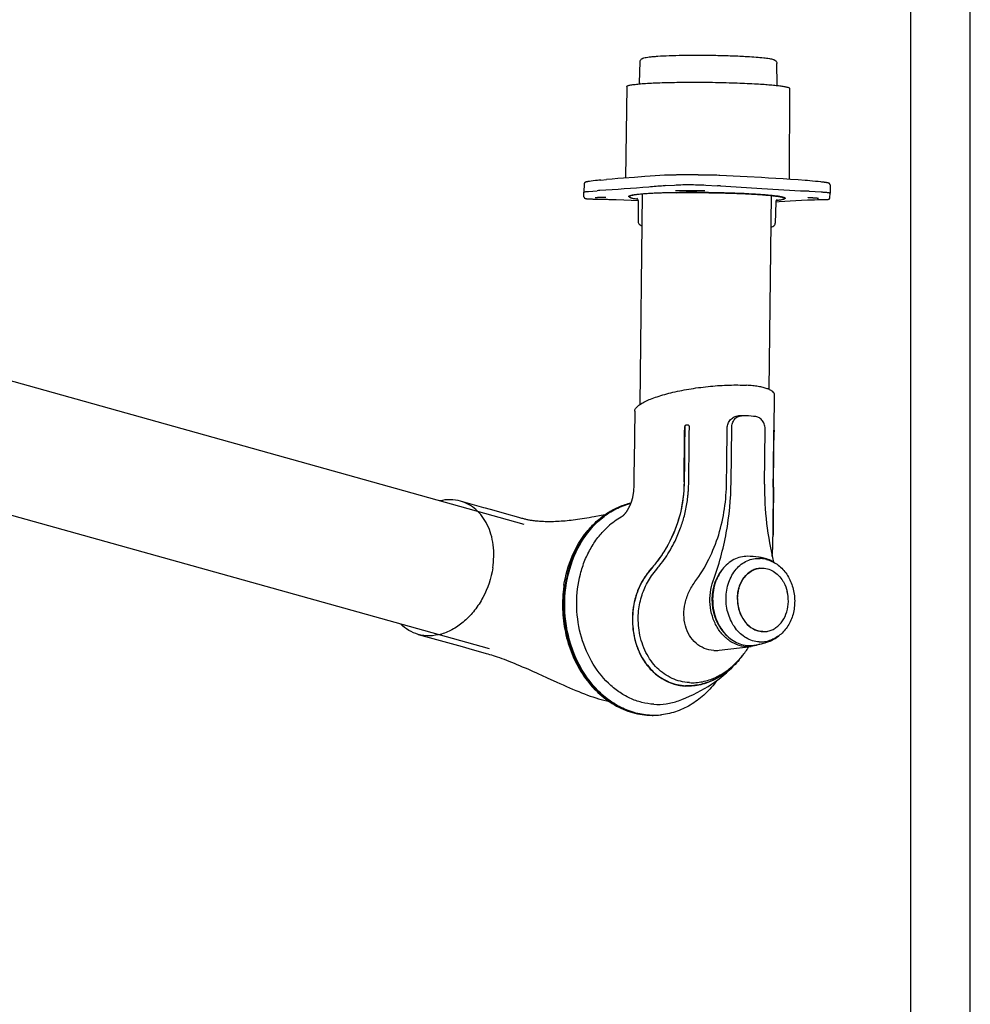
# Model space of a CAD drawing. Extents: x 0 to 420, y 0 to 297.
# Tile 9 of 10: x 340 to 420, y 83 to 165. Entities that reach past the tile are written whole.
import ezdxf

# ---------------------------------------------------------------- set-up
doc = ezdxf.new("R2010")
doc.units = 0
doc.header["$LTSCALE"] = 23.1
for name, color, linetype in [('100350_DXF_CONTINUOUS_LINE', 7, 'CONTINUOUS'), ('100455_DXF_CONTINUOUS_LINE', 7, 'CONTINUOUS'), ('102182_DXF_CONTINUOUS_LINE', 7, 'CONTINUOUS'), ('102184_DXF_CONTINUOUS_LINE', 7, 'CONTINUOUS'), ('102335_DXF_FORMAT', 7, 'CONTINUOUS'), ('105-5475-01_DXF_CONTINUOUS', 7, 'CONTINUOUS'), ('105-5481_DXF_CONTINUOUS_LI', 7, 'CONTINUOUS')]:
    doc.layers.add(name, color=color, linetype=linetype)

msp = doc.modelspace()

# ---------------------------------------------------------------- linework, layer by layer
at = {"layer": '100350_DXF_CONTINUOUS_LINE', "color": 7, "linetype": 'CONTINUOUS'}
for p, q in [((391.165, 159.657), (391.037, 151.977)), ((404.825, 159.5), (404.777, 151.869)), ((394.393, 152.208), (394.336, 152.206)), ((394.464, 152.211), (394.393, 152.208)), ((394.602, 152.216), (394.464, 152.211)), ((394.777, 152.221), (394.602, 152.216)), ((394.949, 152.225), (394.777, 152.221)), ((395.116, 152.229), (394.949, 152.225)), ((395.265, 152.231), (395.116, 152.229)), ((397.919, 152.223), (397.718, 152.226)), ((398.143, 152.219), (397.919, 152.223)), ((398.373, 152.213), (398.143, 152.219)), ((398.71, 152.204), (398.373, 152.213)), ((398.891, 152.199), (398.71, 152.204)), ((398.969, 152.196), (398.891, 152.199)), ((387.584, 151.498), (387.564, 150.789)), ((387.584, 151.498), (387.584, 151.498)), ((387.987, 151.689), (387.953, 151.684)), ((388.023, 151.694), (387.987, 151.689)), ((388.179, 151.715), (388.023, 151.694)), ((388.346, 151.736), (388.179, 151.715)), ((388.518, 151.757), (388.346, 151.736)), ((388.694, 151.778), (388.518, 151.757)), ((388.809, 151.791), (388.694, 151.778)), ((388.861, 151.797), (388.809, 151.791)), ((388.915, 151.802), (388.861, 151.797)), ((388.983, 151.809), (388.915, 151.802)), ((388.983, 151.809), (389.46, 151.852)), ((391.799, 152.033), (390.886, 151.965)), ((394.419, 151.337), (395.158, 151.391)), ((397.782, 151.386), (398.773, 151.327)), ((406.147, 151.772), (406.146, 151.772)), ((406.27, 151.762), (406.147, 151.772)), ((406.339, 151.757), (406.27, 151.762)), ((406.526, 151.74), (406.339, 151.757)), ((406.761, 151.718), (406.526, 151.74)), ((406.991, 151.696), (406.761, 151.718)), ((407.215, 151.674), (406.991, 151.696)), ((407.45, 151.65), (407.215, 151.674)), ((407.522, 151.642), (407.45, 151.65)), ((407.589, 151.634), (407.522, 151.642)), ((407.652, 151.626), (407.589, 151.634)), ((407.691, 151.621), (407.652, 151.626)), ((407.728, 151.616), (407.691, 151.621)), ((407.763, 151.612), (407.728, 151.616)), ((407.796, 151.607), (407.763, 151.612)), ((407.828, 151.602), (407.796, 151.607)), ((407.857, 151.598), (407.828, 151.602)), ((407.885, 151.593), (407.857, 151.598)), ((407.911, 151.589), (407.885, 151.593)), ((407.935, 151.585), (407.911, 151.589)), ((408.219, 151.419), (408.223, 150.71)), ((387.566, 150.396), (387.564, 150.789)), ((387.564, 150.789), (387.564, 150.789)), ((387.936, 150.856), (388.674, 150.911)), ((396.141, 150.908), (396.142, 150.908)), ((396.142, 150.908), (396.143, 150.908)), ((396.143, 150.908), (396.144, 150.908)), ((396.144, 150.908), (396.146, 150.908)), ((396.146, 150.908), (396.147, 150.908)), ((396.147, 150.908), (396.15, 150.908)), ((396.15, 150.908), (396.153, 150.908)), ((396.153, 150.908), (396.157, 150.909)), ((396.157, 150.909), (396.162, 150.909)), ((396.162, 150.909), (396.167, 150.909)), ((396.167, 150.909), (396.175, 150.909)), ((396.175, 150.909), (396.186, 150.91)), ((396.186, 150.91), (396.2, 150.91)), ((396.2, 150.91), (396.22, 150.91)), ((396.22, 150.91), (396.253, 150.911)), ((396.253, 150.911), (396.303, 150.911)), ((396.303, 150.911), (396.385, 150.912)), ((396.385, 150.912), (396.43, 150.912)), ((396.43, 150.912), (396.456, 150.912)), ((396.456, 150.912), (396.473, 150.912)), ((396.473, 150.912), (396.562, 150.911)), ((396.562, 150.911), (396.721, 150.911)), ((396.721, 150.911), (396.817, 150.909)), ((396.817, 150.909), (396.88, 150.909)), ((396.88, 150.909), (396.92, 150.908)), ((396.92, 150.908), (396.947, 150.907)), ((396.947, 150.907), (396.968, 150.906)), ((396.968, 150.906), (396.982, 150.906)), ((396.982, 150.906), (396.993, 150.906)), ((396.993, 150.906), (397.001, 150.905)), ((397.001, 150.905), (397.008, 150.905)), ((397.008, 150.905), (397.012, 150.905)), ((397.012, 150.905), (397.017, 150.904)), ((397.017, 150.904), (397.019, 150.904)), ((397.019, 150.904), (397.021, 150.904)), ((397.021, 150.904), (397.023, 150.904)), ((397.023, 150.904), (397.025, 150.904)), ((397.025, 150.904), (397.027, 150.904)), ((406.478, 150.873), (407.469, 150.814)), ((408.212, 150.317), (408.223, 150.71)), ((408.223, 150.71), (408.223, 150.71)), ((387.919, 150.232), (387.949, 150.23)), ((387.949, 150.23), (387.982, 150.228)), ((387.982, 150.228), (388.016, 150.226)), ((388.016, 150.226), (388.053, 150.224)), ((388.053, 150.224), (388.092, 150.223)), ((388.092, 150.223), (388.133, 150.221)), ((388.133, 150.221), (388.176, 150.22)), ((388.176, 150.22), (388.222, 150.218)), ((388.32, 150.216), (388.583, 150.213)), ((388.583, 150.213), (388.806, 150.209)), ((388.611, 150.348), (388.626, 150.349)), ((388.626, 150.349), (388.642, 150.351)), ((388.642, 150.351), (388.659, 150.353)), ((388.659, 150.353), (388.676, 150.354)), ((388.676, 150.354), (388.694, 150.356)), ((388.694, 150.356), (388.713, 150.357)), ((388.713, 150.357), (388.733, 150.359)), ((388.733, 150.359), (388.753, 150.36)), ((388.753, 150.36), (388.774, 150.361)), ((388.774, 150.361), (388.795, 150.363)), ((388.795, 150.363), (388.828, 150.365)), ((388.828, 150.365), (388.856, 150.366)), ((388.856, 150.366), (388.881, 150.367)), ((388.881, 150.367), (388.907, 150.368)), ((388.907, 150.368), (388.945, 150.369)), ((388.945, 150.369), (388.982, 150.37)), ((388.982, 150.37), (389.019, 150.371)), ((389.019, 150.371), (389.055, 150.372)), ((389.055, 150.372), (389.077, 150.372)), ((389.077, 150.372), (389.1, 150.372)), ((389.1, 150.372), (389.122, 150.372)), ((389.122, 150.372), (389.143, 150.372)), ((389.143, 150.372), (389.163, 150.372)), ((389.152, 150.201), (389.526, 150.191)), ((389.163, 150.372), (389.183, 150.372)), ((389.183, 150.372), (389.201, 150.371)), ((389.201, 150.371), (389.219, 150.371)), ((389.219, 150.371), (389.236, 150.37)), ((389.236, 150.37), (389.252, 150.37)), ((389.252, 150.37), (389.268, 150.369)), ((389.268, 150.369), (389.282, 150.369)), ((389.282, 150.369), (389.295, 150.368)), ((389.526, 150.191), (389.647, 150.188)), ((389.647, 150.188), (389.648, 150.188)), ((406.322, 150.136), (406.807, 150.151)), ((406.445, 150.333), (406.455, 150.334)), ((406.455, 150.334), (406.467, 150.334)), ((406.467, 150.334), (406.479, 150.334)), ((406.479, 150.334), (406.492, 150.335)), ((406.492, 150.335), (406.506, 150.335)), ((406.506, 150.335), (406.521, 150.335)), ((406.521, 150.335), (406.536, 150.335)), ((406.536, 150.335), (406.553, 150.335)), ((406.579, 150.334), (406.606, 150.334)), ((406.606, 150.334), (406.635, 150.333)), ((406.635, 150.333), (406.664, 150.333)), ((406.664, 150.333), (406.695, 150.332)), ((406.695, 150.332), (406.724, 150.33)), ((406.724, 150.33), (406.755, 150.329)), ((406.755, 150.329), (406.785, 150.328)), ((406.785, 150.328), (406.816, 150.326)), ((406.807, 150.151), (406.808, 150.151)), ((406.808, 150.151), (406.93, 150.154)), ((406.816, 150.326), (406.856, 150.324)), ((406.856, 150.324), (406.896, 150.321)), ((406.896, 150.321), (406.934, 150.319)), ((406.93, 150.154), (407.183, 150.162)), ((406.934, 150.319), (406.97, 150.316)), ((406.97, 150.316), (406.997, 150.314)), ((406.997, 150.314), (407.023, 150.312)), ((407.023, 150.312), (407.047, 150.31)), ((407.047, 150.31), (407.071, 150.307)), ((407.071, 150.307), (407.092, 150.305)), ((407.092, 150.305), (407.113, 150.303)), ((407.139, 150.3), (407.157, 150.298)), ((407.157, 150.298), (407.168, 150.297)), ((407.168, 150.297), (407.178, 150.295)), ((407.178, 150.295), (407.188, 150.294)), ((407.183, 150.162), (407.356, 150.167)), ((407.188, 150.294), (407.198, 150.293)), ((407.198, 150.293), (407.206, 150.292)), ((407.206, 150.292), (407.214, 150.29)), ((407.214, 150.29), (407.222, 150.289)), ((407.356, 150.167), (407.524, 150.17)), ((407.524, 150.17), (407.687, 150.173)), ((407.687, 150.173), (407.77, 150.174)), ((407.77, 150.174), (407.81, 150.175)), ((407.81, 150.175), (407.836, 150.175)), ((407.836, 150.175), (407.86, 150.176)), ((407.86, 150.176), (407.883, 150.177)), ((407.883, 150.177), (407.905, 150.177)), ((407.905, 150.177), (407.925, 150.178)), ((407.925, 150.178), (407.945, 150.179)), ((407.945, 150.179), (407.963, 150.18)), ((407.963, 150.18), (407.98, 150.181)), ((408.212, 150.317), (408.212, 150.317))]:
    msp.add_line(p, q, dxfattribs=at)
for points in [[(394.337, 152.206), (393.944, 152.185), (393.532, 152.159), (393.111, 152.13), (392.682, 152.098), (391.799, 152.033)], [(401.263, 152.081), (400.676, 152.114), (400.095, 152.145), (399.521, 152.173), (398.968, 152.196)], [(406.146, 151.772), (405.533, 151.818), (404.907, 151.861), (404.286, 151.901), (403.67, 151.939), (403.059, 151.975), (402.455, 152.011), (401.263, 152.081)], [(387.953, 151.684), (387.937, 151.681), (387.921, 151.679), (387.906, 151.676), (387.891, 151.674), (387.877, 151.671), (387.863, 151.669), (387.849, 151.666), (387.837, 151.664), (387.824, 151.661), (387.812, 151.659), (387.801, 151.656), (387.79, 151.654), (387.779, 151.651), (387.769, 151.649), (387.759, 151.646), (387.749, 151.644), (387.74, 151.641), (387.732, 151.639), (387.723, 151.636), (387.715, 151.634), (387.707, 151.631), (387.7, 151.628), (387.693, 151.626), (387.686, 151.623), (387.679, 151.62), (387.672, 151.617), (387.666, 151.614), (387.659, 151.61), (387.652, 151.606), (387.645, 151.602), (387.638, 151.597), (387.631, 151.591), (387.624, 151.585), (387.617, 151.578), (387.61, 151.57), (387.604, 151.561), (387.598, 151.55), (387.593, 151.539), (387.589, 151.527), (387.586, 151.515), (387.585, 151.503), (387.584, 151.498)], [(390.886, 151.965), (390.418, 151.93), (389.943, 151.893), (389.46, 151.852)], [(408.219, 151.419), (408.219, 151.422), (408.218, 151.433), (408.216, 151.444), (408.213, 151.454), (408.209, 151.464), (408.205, 151.474), (408.199, 151.483), (408.194, 151.49), (408.188, 151.497), (408.183, 151.503), (408.177, 151.509), (408.171, 151.513), (408.166, 151.517), (408.16, 151.521), (408.155, 151.524), (408.15, 151.527), (408.145, 151.53), (408.14, 151.532), (408.135, 151.535), (408.13, 151.537), (408.125, 151.539), (408.12, 151.541), (408.114, 151.543), (408.109, 151.545), (408.103, 151.547), (408.098, 151.549), (408.092, 151.55), (408.086, 151.552), (408.079, 151.554), (408.072, 151.556), (408.066, 151.558), (408.058, 151.559), (408.051, 151.561), (408.043, 151.563), (408.035, 151.565), (408.027, 151.567), (408.018, 151.569), (408.009, 151.571), (407.999, 151.573), (407.989, 151.575), (407.979, 151.577), (407.969, 151.579), (407.958, 151.581), (407.935, 151.585)], [(387.566, 150.396), (387.566, 150.391), (387.567, 150.379), (387.57, 150.367), (387.573, 150.355), (387.578, 150.344), (387.584, 150.333), (387.59, 150.324), (387.597, 150.316), (387.604, 150.308), (387.611, 150.302), (387.617, 150.297), (387.624, 150.292), (387.631, 150.288), (387.637, 150.284), (387.644, 150.281), (387.65, 150.278), (387.656, 150.275), (387.663, 150.272), (387.669, 150.27), (387.675, 150.268), (387.682, 150.266), (387.688, 150.264), (387.695, 150.262), (387.702, 150.261), (387.709, 150.259), (387.716, 150.257), (387.724, 150.256), (387.732, 150.254), (387.74, 150.253), (387.748, 150.251), (387.757, 150.25), (387.766, 150.248), (387.775, 150.247), (387.785, 150.245), (387.795, 150.244), (387.806, 150.243), (387.817, 150.242), (387.828, 150.24), (387.84, 150.239), (387.852, 150.238), (387.864, 150.237), (387.877, 150.235), (387.891, 150.234), (387.919, 150.232)], [(396.138, 150.907), (396.138, 150.907), (396.138, 150.907), (396.138, 150.907), (396.138, 150.907), (396.138, 150.907), (396.139, 150.907), (396.139, 150.907), (396.139, 150.907), (396.14, 150.908), (396.14, 150.908), (396.141, 150.908)], [(397.027, 150.904), (397.028, 150.903), (397.029, 150.903), (397.03, 150.903), (397.03, 150.903), (397.031, 150.903), (397.031, 150.903), (397.032, 150.903), (397.032, 150.903), (397.032, 150.903), (397.032, 150.903)], [(388.222, 150.218), (388.245, 150.218), (388.32, 150.216)], [(388.51, 150.33), (388.511, 150.33), (388.511, 150.33), (388.512, 150.33), (388.514, 150.331), (388.515, 150.331), (388.517, 150.332), (388.519, 150.333), (388.522, 150.333), (388.525, 150.334), (388.528, 150.335), (388.531, 150.335), (388.535, 150.336), (388.538, 150.337), (388.542, 150.338), (388.547, 150.338), (388.551, 150.339), (388.556, 150.34), (388.561, 150.341), (388.567, 150.342), (388.572, 150.343), (388.578, 150.343), (388.584, 150.344), (388.591, 150.345)], [(388.591, 150.345), (388.604, 150.347), (388.611, 150.348)], [(388.806, 150.209), (389.035, 150.204), (389.152, 150.201)], [(389.295, 150.368), (389.308, 150.367), (389.314, 150.367), (389.32, 150.366), (389.325, 150.366), (389.33, 150.365), (389.335, 150.365), (389.34, 150.365), (389.345, 150.364), (389.349, 150.364), (389.353, 150.363), (389.357, 150.363), (389.361, 150.362), (389.364, 150.362), (389.367, 150.361), (389.37, 150.361), (389.373, 150.36), (389.375, 150.36), (389.378, 150.36), (389.38, 150.359), (389.381, 150.359), (389.383, 150.358), (389.384, 150.358), (389.385, 150.358), (389.386, 150.357)], [(389.648, 150.188), (390.27, 150.171), (390.902, 150.148), (391.527, 150.12), (392.105, 150.091)], [(403.667, 149.975), (403.965, 149.998), (404.418, 150.031), (404.88, 150.062), (405.351, 150.09), (405.832, 150.115), (406.322, 150.136)], [(406.389, 150.328), (406.389, 150.328), (406.389, 150.328), (406.389, 150.328), (406.39, 150.328), (406.39, 150.328), (406.391, 150.328), (406.393, 150.328), (406.394, 150.329), (406.396, 150.329), (406.398, 150.329), (406.4, 150.33), (406.403, 150.33), (406.406, 150.33), (406.409, 150.331), (406.412, 150.331), (406.415, 150.331), (406.419, 150.332), (406.423, 150.332), (406.427, 150.332), (406.431, 150.332), (406.435, 150.333), (406.44, 150.333), (406.445, 150.333)], [(406.553, 150.335), (406.57, 150.335), (406.579, 150.334)], [(407.113, 150.303), (407.133, 150.301), (407.139, 150.3)], [(407.222, 150.289), (407.229, 150.288), (407.232, 150.287), (407.236, 150.287), (407.239, 150.286), (407.241, 150.286), (407.244, 150.285), (407.247, 150.285), (407.249, 150.284), (407.252, 150.284), (407.254, 150.283), (407.256, 150.283), (407.258, 150.282), (407.259, 150.282), (407.261, 150.281), (407.263, 150.281), (407.264, 150.281), (407.265, 150.28), (407.266, 150.28), (407.267, 150.28), (407.267, 150.28)], [(407.98, 150.181), (407.989, 150.182), (407.997, 150.183), (408.005, 150.183), (408.012, 150.184), (408.02, 150.185), (408.027, 150.185), (408.033, 150.186), (408.04, 150.187), (408.047, 150.188), (408.053, 150.188), (408.059, 150.189), (408.065, 150.19), (408.07, 150.191), (408.076, 150.192), (408.081, 150.193), (408.087, 150.194), (408.092, 150.195), (408.097, 150.196), (408.102, 150.197), (408.107, 150.199), (408.112, 150.2), (408.117, 150.202), (408.122, 150.203), (408.128, 150.205), (408.133, 150.208), (408.139, 150.21), (408.145, 150.213), (408.151, 150.217), (408.157, 150.221), (408.164, 150.225), (408.17, 150.231), (408.177, 150.237), (408.184, 150.244), (408.19, 150.252), (408.196, 150.261), (408.201, 150.271), (408.205, 150.281), (408.208, 150.292), (408.21, 150.303), (408.212, 150.314), (408.212, 150.317)]]:
    msp.add_lwpolyline(points, dxfattribs=at)
for centre, radius, start, end in [((395.661, 118.481), 33.752, 90.1435, 90.67145), ((396.124, 1.703), 150.531, 89.95897, 90.20856), ((395.971, 31.73), 120.504, 89.87607, 90.18782), ((396.114, -5.007), 157.241, 89.74363, 89.95708), ((395.85, -111.864), 264.098, 89.78991, 89.91703), ((396.113, -3.896), 156.131, 89.49848, 89.74148), ((396.294, 4.325), 147.908, 89.54043, 89.79691), ((396.952, 91.298), 60.932, 89.28066, 89.50388), ((395.208, 140.576), 10.789, 94.19216, 95.21976), ((397.034, 121.826), 29.552, 86.11146, 86.62771), ((425.15, 535.465), 385.041, 266.11146, 266.62771), ((389.804, 135.622), 15.331, 93.4153, 94.22683), ((391.442, 150.523), 0.153, 234.03101, 237.044), ((391.465, 150.557), 0.194, 237.04502, 239.90896), ((395.607, 114.781), 36.133, 90.24964, 90.56841), ((397.086, 97.375), 53.535, 89.33564, 89.45589), ((429.833, 615.76), 465.472, 266.63371, 267.08905), ((404.38, 115.209), 35.725, 86.63371, 87.08905)]:
    msp.add_arc(centre, radius, start, end, dxfattribs=at)
for points, knots in [([(391.165, 159.657), (391.165, 159.668), (391.179, 159.687), (391.204, 159.703), (391.247, 159.725), (391.322, 159.749), (391.436, 159.776), (391.581, 159.802), (391.833, 159.839), (392.222, 159.88), (392.768, 159.921), (393.414, 159.956), (394.148, 159.984), (394.954, 160.005), (395.819, 160.018), (397.039, 160.024), (398.581, 160.011), (400.368, 159.965), (401.528, 159.913), (402.077, 159.881)], [0, 0, 0, 0, 0.003127, 0.005438, 0.008376, 0.016264, 0.026921, 0.040356, 0.056534, 0.096849, 0.147175, 0.206588, 0.273975, 0.348068, 0.427464, 0.510659, 0.682091, 0.849416, 1, 1, 1, 1]), ([(402.077, 159.881), (402.28, 159.869), (402.664, 159.844), (403.206, 159.802), (403.678, 159.757), (404.073, 159.71), (404.352, 159.667), (404.532, 159.631), (404.635, 159.605), (404.715, 159.581), (404.773, 159.555), (404.811, 159.532), (404.825, 159.509), (404.825, 159.5)], [0, 0, 0, 0, 0.217569, 0.412644, 0.582644, 0.725343, 0.838942, 0.884413, 0.922186, 0.952246, 0.974706, 0.990041, 1, 1, 1, 1]), ([(394.227, 151.321), (393.821, 151.284), (392.044, 151.13), (390.265, 151.008), (388.891, 150.926)], [0, 0, 0, 0, 0.228192, 1, 1, 1, 1]), ([(395.158, 151.391), (395.339, 151.405), (395.75, 151.421), (396.405, 151.427), (397.098, 151.417), (397.562, 151.399), (397.782, 151.386)], [0, 0, 0, 0, 0.207182, 0.469825, 0.748162, 1, 1, 1, 1]), ([(387.564, 150.789), (387.564, 150.793), (387.572, 150.802), (387.604, 150.815), (387.674, 150.83), (387.79, 150.844), (387.882, 150.852), (387.936, 150.856)], [0, 0, 0, 0, 0.029614, 0.082843, 0.275169, 0.582974, 1, 1, 1, 1]), ([(391.352, 150.399), (391.348, 150.402), (391.337, 150.411), (391.326, 150.426), (391.327, 150.437)], [0, 0, 0, 0, 0.318246, 1, 1, 1, 1]), ([(391.327, 150.437), (391.327, 150.448), (391.34, 150.465), (391.364, 150.481), (391.405, 150.502), (391.477, 150.525), (391.586, 150.551), (391.725, 150.576), (391.968, 150.612), (392.341, 150.651), (392.866, 150.69), (393.487, 150.724), (394.192, 150.751), (394.967, 150.771), (395.797, 150.783), (396.97, 150.789), (398.451, 150.777), (400.169, 150.733), (401.284, 150.683), (401.812, 150.652)], [0, 0, 0, 0, 0.003121, 0.005427, 0.008359, 0.016236, 0.026883, 0.040308, 0.056477, 0.096778, 0.147095, 0.206502, 0.273888, 0.347982, 0.427384, 0.510588, 0.682043, 0.849394, 1, 1, 1, 1]), ([(397.594, 150.908), (397.225, 150.911), (396.51, 150.913), (395.795, 150.915), (395.45, 150.913)], [0, 0, 0, 0, 0.516987, 1, 1, 1, 1]), ([(401.812, 150.652), (402.006, 150.641), (402.376, 150.617), (402.897, 150.576), (403.35, 150.533), (403.73, 150.487), (403.997, 150.446), (404.17, 150.411), (404.269, 150.387), (404.346, 150.363), (404.402, 150.339), (404.439, 150.316), (404.451, 150.295), (404.451, 150.286)], [0, 0, 0, 0, 0.217632, 0.412755, 0.582784, 0.725492, 0.839078, 0.884533, 0.922287, 0.952321, 0.974751, 0.990057, 1, 1, 1, 1]), ([(407.469, 150.814), (407.574, 150.808), (407.723, 150.798), (407.908, 150.78), (408.017, 150.767), (408.102, 150.754), (408.166, 150.74), (408.203, 150.73), (408.223, 150.716), (408.223, 150.71)], [0, 0, 0, 0, 0.412743, 0.582813, 0.725622, 0.839352, 0.922731, 0.975344, 1, 1, 1, 1]), ([(404.43, 150.253), (404.428, 150.251), (404.421, 150.246), (404.413, 150.241), (404.407, 150.238)], [0, 0, 0, 0, 0.226406, 1, 1, 1, 1]), ([(404.451, 150.286), (404.451, 150.283), (404.449, 150.27), (404.438, 150.259), (404.43, 150.253)], [0, 0, 0, 0, 0.209881, 1, 1, 1, 1])]:
    msp.add_open_spline(points, degree=3, knots=knots, dxfattribs=at)
at = {"layer": '100455_DXF_CONTINUOUS_LINE', "color": 7, "linetype": 'CONTINUOUS'}
for p, q in [((401.26, 162.18), (401.27, 162.179)), ((392.218, 159.957), (392.27, 161.729)), ((403.779, 159.824), (403.768, 161.597)), ((391.362, 150.479), (391.361, 150.409)), ((392.105, 150.088), (392.115, 148.315)), ((403.665, 149.955), (403.614, 148.183)), ((404.417, 150.329), (404.416, 150.259))]:
    msp.add_line(p, q, dxfattribs=at)
for points, knots in [([(392.367, 161.944), (392.386, 161.961), (392.453, 162.012), (392.532, 162.041), (392.588, 162.058)], [0, 0, 0, 0, 0.306657, 1, 1, 1, 1]), ([(392.588, 162.058), (392.654, 162.077), (392.807, 162.108), (393.07, 162.145), (393.395, 162.177), (393.95, 162.219), (394.776, 162.257), (395.472, 162.274), (395.851, 162.281)], [0, 0, 0, 0, 0.062781, 0.143121, 0.243023, 0.362152, 0.65273, 1, 1, 1, 1]), ([(395.851, 162.281), (396.779, 162.295), (398.167, 162.291), (399.97, 162.243), (400.845, 162.204), (401.26, 162.18)], [0, 0, 0, 0, 0.514609, 0.769421, 1, 1, 1, 1]), ([(401.27, 162.179), (401.522, 162.165), (401.983, 162.134), (402.603, 162.078), (403.031, 162.025), (403.3, 161.975), (403.409, 161.948), (403.458, 161.933)], [0, 0, 0, 0, 0.343973, 0.628684, 0.846872, 0.930668, 1, 1, 1, 1]), ([(392.27, 161.729), (392.271, 161.773), (392.292, 161.854), (392.341, 161.919), (392.367, 161.944)], [0, 0, 0, 0, 0.551039, 1, 1, 1, 1]), ([(403.458, 161.933), (403.475, 161.927), (403.554, 161.9), (403.63, 161.859), (403.675, 161.814)], [0, 0, 0, 0, 0.223954, 1, 1, 1, 1]), ([(403.675, 161.814), (403.701, 161.788), (403.749, 161.722), (403.768, 161.641), (403.768, 161.597)], [0, 0, 0, 0, 0.448958, 1, 1, 1, 1]), ([(392.218, 159.957), (392.218, 159.949), (392.216, 159.922), (392.209, 159.894), (392.202, 159.875)], [0, 0, 0, 0, 0.265835, 1, 1, 1, 1]), ([(403.793, 159.742), (403.791, 159.748), (403.782, 159.775), (403.779, 159.803), (403.779, 159.824)], [0, 0, 0, 0, 0.235645, 1, 1, 1, 1]), ([(395.308, 150.746), (395.027, 150.741), (394.49, 150.73), (393.726, 150.704), (393.049, 150.671), (392.475, 150.631), (392.066, 150.591), (391.8, 150.554), (391.647, 150.528), (391.527, 150.501), (391.448, 150.477), (391.402, 150.455), (391.376, 150.439), (391.361, 150.42), (391.361, 150.409)], [0, 0, 0, 0, 0.211052, 0.404042, 0.574949, 0.720212, 0.836859, 0.883712, 0.922627, 0.95347, 0.976241, 0.984678, 0.99127, 1, 1, 1, 1]), ([(391.361, 150.409), (391.361, 150.4), (391.374, 150.378), (391.411, 150.355), (391.468, 150.331), (391.547, 150.307), (391.648, 150.282), (391.824, 150.247), (391.968, 150.225), (392.071, 150.211)], [0, 0, 0, 0, 0.035891, 0.091485, 0.173163, 0.282609, 0.42024, 0.585949, 1, 1, 1, 1]), ([(395.308, 150.746), (395.823, 150.754), (396.874, 150.761), (398.451, 150.746), (399.993, 150.708), (401.214, 150.657), (402.103, 150.605), (402.68, 150.563), (403.185, 150.518), (403.608, 150.471), (403.907, 150.428), (404.101, 150.391), (404.212, 150.366), (404.298, 150.341), (404.361, 150.315), (404.402, 150.291), (404.416, 150.268), (404.416, 150.259)], [0, 0, 0, 0, 0.168748, 0.344371, 0.516233, 0.673928, 0.744434, 0.807927, 0.863454, 0.910187, 0.947454, 0.962376, 0.974767, 0.984611, 0.991936, 0.99688, 1, 1, 1, 1]), ([(392.105, 150.088), (392.105, 150.117), (392.092, 150.19), (392.046, 150.257), (392.008, 150.281)], [0, 0, 0, 0, 0.387384, 1, 1, 1, 1]), ([(403.76, 150.144), (403.764, 150.146), (403.777, 150.152), (403.763, 150.145), (403.752, 150.136), (403.728, 150.115), (403.686, 150.061), (403.666, 150), (403.665, 149.955)], [0, 0, 0, 0, 0.056268, 0.076325, 0.140574, 0.262463, 0.453256, 1, 1, 1, 1]), ([(404.416, 150.259), (404.416, 150.25), (404.403, 150.228), (404.365, 150.206), (404.308, 150.183), (404.228, 150.161), (404.127, 150.139), (403.95, 150.108), (403.806, 150.09), (403.703, 150.078)], [0, 0, 0, 0, 0.035911, 0.091516, 0.173192, 0.282641, 0.420258, 0.585968, 1, 1, 1, 1]), ([(392.115, 148.315), (392.116, 148.271), (392.135, 148.19), (392.183, 148.124), (392.208, 148.098)], [0, 0, 0, 0, 0.551039, 1, 1, 1, 1]), ([(392.208, 148.098), (392.227, 148.079), (392.299, 148.023), (392.385, 147.992), (392.444, 147.974)], [0, 0, 0, 0, 0.305844, 1, 1, 1, 1]), ([(403.277, 147.849), (403.297, 147.855), (403.382, 147.88), (403.466, 147.921), (403.516, 147.968)], [0, 0, 0, 0, 0.227662, 1, 1, 1, 1]), ([(403.516, 147.968), (403.542, 147.993), (403.592, 148.058), (403.613, 148.139), (403.614, 148.183)], [0, 0, 0, 0, 0.448958, 1, 1, 1, 1])]:
    msp.add_open_spline(points, degree=3, knots=knots, dxfattribs=at)
at = {"layer": '102182_DXF_CONTINUOUS_LINE', "color": 7, "linetype": 'CONTINUOUS'}
for p, q in [((382.547, 122.902), (323.22, 139.466)), ((379.633, 112.468), (322.763, 128.346))]:
    msp.add_line(p, q, dxfattribs=at)
at = {"layer": '102184_DXF_CONTINUOUS_LINE', "color": 7, "linetype": 'CONTINUOUS'}
for p, q in [((392.272, 132.98), (392.475, 150.66)), ((403.121, 134.228), (403.308, 150.535))]:
    msp.add_line(p, q, dxfattribs=at)
at = {"layer": '102335_DXF_FORMAT', "color": 7, "linetype": 'CONTINUOUS'}
for p, q in [((419.998, -0.002), (419.998, 296.998)), ((414.998, 4.998), (414.998, 291.998))]:
    msp.add_line(p, q, dxfattribs=at)
at = {"layer": '105-5475-01_DXF_CONTINUOUS', "color": 7, "linetype": 'CONTINUOUS'}
for p, q in [((403.526, 130.815), (403.56, 133.756)), ((391.821, 132.406), (391.773, 128.196)), ((400.768, 132.023), (400.53, 132.016)), ((400.768, 132.023), (400.783, 132.023)), ((401.179, 132.018), (401.185, 132.018)), ((396.412, 131.039), (396.413, 131.128)), ((399.918, 126.464), (399.971, 131.019)), ((402.724, 126.298), (402.776, 130.853)), ((403.507, 130.621), (403.508, 130.709)), ((391.773, 128.196), (391.762, 127.261)), ((391.762, 127.261), (391.755, 126.499)), ((391.743, 126.105), (391.738, 126.001)), ((403.455, 126.026), (403.455, 126.055)), ((379.162, 124.309), (377.198, 124.857)), ((379.29, 124.273), (379.162, 124.309)), ((380.037, 124.065), (379.29, 124.273)), ((381.074, 123.775), (380.037, 124.065)), ((403.446, 124.169), (403.446, 124.204)), ((403.446, 124.152), (403.446, 124.169)), ((381.905, 123.543), (381.074, 123.775)), ((390.726, 123.545), (390.692, 123.525)), ((390.764, 123.567), (390.726, 123.545)), ((373.646, 113.678), (377.34, 112.647)), ((377.34, 112.647), (377.893, 112.492)), ((398.908, 112.34), (401.597, 112.658)), ((401.322, 112.509), (401.403, 112.635)), ((400.575, 111.551), (400.576, 111.551)), ((383.99, 110.263), (384.482, 110.04)), ((384.482, 110.04), (385.277, 109.679)), ((396.412, 109.628), (396.403, 109.628)), ((393.479, 106.89), (393.493, 106.89))]:
    msp.add_line(p, q, dxfattribs=at)
for points in [[(391.755, 126.499), (391.753, 126.383), (391.751, 126.326), (391.75, 126.269), (391.748, 126.214), (391.745, 126.159), (391.743, 126.105)], [(391.738, 126.001), (391.732, 125.9), (391.728, 125.851), (391.725, 125.802), (391.721, 125.754), (391.717, 125.706), (391.713, 125.659), (391.708, 125.613), (391.703, 125.567), (391.697, 125.523), (391.691, 125.479), (391.685, 125.436), (391.678, 125.392), (391.671, 125.35), (391.664, 125.308), (391.656, 125.268), (391.649, 125.228), (391.641, 125.19), (391.633, 125.154), (391.625, 125.119), (391.616, 125.085), (391.608, 125.052), (391.599, 125.02), (391.59, 124.988), (391.581, 124.957), (391.572, 124.927), (391.563, 124.897), (391.553, 124.868), (391.544, 124.838), (391.534, 124.809), (391.523, 124.78), (391.513, 124.752), (391.502, 124.723), (391.491, 124.694), (391.48, 124.666), (391.469, 124.637), (391.457, 124.609), (391.446, 124.581), (391.434, 124.553), (391.423, 124.527), (391.412, 124.502), (391.402, 124.478), (391.391, 124.454), (391.381, 124.431), (391.371, 124.41), (391.361, 124.39), (391.352, 124.371), (391.342, 124.352), (391.332, 124.33), (391.32, 124.308), (391.308, 124.285), (391.295, 124.26), (391.28, 124.233), (391.266, 124.207), (391.254, 124.185), (391.242, 124.164), (391.231, 124.144), (391.22, 124.125), (391.209, 124.107), (391.199, 124.089), (391.187, 124.071), (391.176, 124.053), (391.164, 124.034), (391.151, 124.015), (391.138, 123.995), (391.125, 123.976), (391.112, 123.957), (391.099, 123.938), (391.086, 123.919), (391.073, 123.902), (391.061, 123.885), (391.049, 123.868), (391.037, 123.853), (391.025, 123.838), (391.014, 123.824), (391.003, 123.81), (390.992, 123.796), (390.981, 123.783), (390.97, 123.77), (390.959, 123.758), (390.949, 123.746), (390.938, 123.734), (390.928, 123.722), (390.917, 123.711), (390.907, 123.7), (390.897, 123.69), (390.887, 123.679), (390.877, 123.669), (390.867, 123.659), (390.857, 123.65), (390.848, 123.64), (390.839, 123.632), (390.83, 123.623), (390.821, 123.616), (390.813, 123.608), (390.805, 123.601), (390.798, 123.595), (390.791, 123.589), (390.784, 123.583), (390.778, 123.578), (390.773, 123.574)], [(382.358, 123.415), (382.189, 123.462), (381.905, 123.543)], [(388.409, 123.542), (388.21, 123.506), (388.01, 123.47), (387.808, 123.435), (387.609, 123.401), (387.414, 123.37), (387.222, 123.34), (387.033, 123.312), (386.849, 123.287), (386.67, 123.264), (386.493, 123.243), (386.319, 123.224), (386.148, 123.207), (385.979, 123.191), (385.812, 123.178), (385.647, 123.166), (385.485, 123.156), (385.325, 123.148), (385.169, 123.141), (385.015, 123.137), (384.865, 123.133), (384.719, 123.132), (384.577, 123.132), (384.44, 123.133), (384.306, 123.136), (384.177, 123.14), (384.053, 123.145), (383.933, 123.151), (383.818, 123.159), (383.707, 123.167), (383.6, 123.177), (383.499, 123.187), (383.402, 123.198), (383.311, 123.21), (383.225, 123.222), (383.145, 123.235), (383.07, 123.248), (382.997, 123.261), (382.927, 123.275), (382.859, 123.29), (382.791, 123.305), (382.722, 123.321), (382.653, 123.337), (382.582, 123.355), (382.51, 123.374), (382.436, 123.393), (382.358, 123.415)], [(389.305, 123.706), (389.184, 123.685), (388.994, 123.65), (388.409, 123.542)], [(390.773, 123.574), (390.768, 123.57), (390.763, 123.566), (390.759, 123.563), (390.756, 123.561), (390.755, 123.56)], [(403.376, 120.204), (403.392, 120.528), (403.398, 120.652)], [(377.893, 112.492), (379.352, 112.085), (379.498, 112.043), (379.644, 112), (379.793, 111.955), (379.95, 111.906), (380.115, 111.852), (380.288, 111.793), (380.469, 111.729), (380.658, 111.661), (380.855, 111.588), (381.058, 111.51), (381.269, 111.428), (381.486, 111.342), (381.706, 111.252), (381.931, 111.16), (382.159, 111.065), (382.387, 110.968), (382.615, 110.871), (382.842, 110.773), (383.069, 110.673), (383.295, 110.574), (383.522, 110.473), (383.753, 110.37), (383.99, 110.263)], [(395.5, 108.108), (395.771, 108.207), (396.107, 108.341), (396.436, 108.482), (396.76, 108.632), (397.076, 108.79), (397.385, 108.955), (397.685, 109.127), (397.977, 109.304), (398.259, 109.486), (398.53, 109.673), (398.792, 109.863), (399.044, 110.057), (399.287, 110.254), (399.52, 110.455), (399.747, 110.661), (399.967, 110.872), (400.18, 111.087), (400.386, 111.309), (400.589, 111.539)], [(385.277, 109.679), (385.547, 109.557), (385.819, 109.435), (386.087, 109.315), (386.351, 109.199), (386.612, 109.086), (386.868, 108.977), (387.119, 108.873), (387.367, 108.773), (387.61, 108.678), (387.849, 108.588), (388.085, 108.504), (388.318, 108.424), (388.549, 108.349), (388.779, 108.279), (389.009, 108.212), (389.24, 108.15), (389.473, 108.092), (389.676, 108.045)]]:
    msp.add_lwpolyline(points, dxfattribs=at)
for centre, radius, start, end in [((400.858, 123.084), 8.939, 87.94612, 90.48315), ((400.854, 123), 9.024, 82.78195, 87.90061), ((396.229, 130.971), 0.274, 73.10965, 74.43874), ((428.693, 125.996), 25.97, 179.33252, 193.95202), ((586.885, 124.258), 183.439, 179.44787, 180.01675), ((394.055, 117.749), 6.684, 120.2059, 131.89946), ((396.422, 116.18), 10.66, 171.22137, 171.71511), ((398.604, 114.877), 2.555, 266.64829, 276.81937), ((395.047, 116.593), 7.482, 317.64197, 317.8153), ((394.269, 116.927), 8.304, 319.55213, 323.63285), ((393.318, 112.671), 5.788, 267.43771, 271.73136), ((393.401, 112.686), 5.796, 266.62207, 270.77205), ((393.318, 112.648), 5.765, 271.73468, 275.07048), ((393.401, 112.656), 5.767, 270.9081, 274.24204), ((393.401, 112.656), 5.766, 274.24358, 276.74139)]:
    msp.add_arc(centre, radius, start, end, dxfattribs=at)
for points, knots in [([(391.821, 132.406), (391.823, 132.558), (391.971, 132.746), (392.174, 132.913), (392.387, 133.061), (392.715, 133.24), (393.183, 133.443), (393.734, 133.64), (394.359, 133.828), (395.304, 134.068), (396.583, 134.314), (398.166, 134.518), (399.719, 134.618), (400.73, 134.612), (401.208, 134.584)], [0, 0, 0, 0, 0.046136, 0.062423, 0.080827, 0.12403, 0.175549, 0.234785, 0.300906, 0.372896, 0.529684, 0.694477, 0.855296, 1, 1, 1, 1]), ([(403.56, 133.756), (403.56, 133.809), (403.53, 133.924), (403.401, 134.071), (403.201, 134.198), (402.93, 134.311), (402.589, 134.407), (402.183, 134.486), (401.715, 134.547), (401.383, 134.573), (401.208, 134.584)], [0, 0, 0, 0, 0.059988, 0.129704, 0.21794, 0.328627, 0.462899, 0.620504, 0.800172, 1, 1, 1, 1]), ([(399.587, 130.992), (399.589, 131.125), (399.642, 131.39), (399.858, 131.723), (400.166, 131.95), (400.41, 132.012), (400.53, 132.016)], [0, 0, 0, 0, 0.26221, 0.518301, 0.764762, 1, 1, 1, 1]), ([(399.971, 131.019), (399.972, 131.148), (400.012, 131.4), (400.182, 131.729), (400.444, 131.959), (400.663, 132.02), (400.768, 132.023)], [0, 0, 0, 0, 0.275525, 0.535267, 0.774591, 1, 1, 1, 1]), ([(402.776, 130.853), (402.778, 130.986), (402.741, 131.248), (402.576, 131.596), (402.318, 131.853), (402.097, 131.939), (401.988, 131.952)], [0, 0, 0, 0, 0.271143, 0.53275, 0.775623, 1, 1, 1, 1]), ([(396.302, 131.235), (396.271, 131.244), (396.204, 131.25), (396.125, 131.234), (396.072, 131.208), (396.043, 131.186), (396.025, 131.158), (396.02, 131.137), (396.02, 131.127)], [0, 0, 0, 0, 0.290164, 0.588435, 0.709275, 0.814805, 0.907777, 1, 1, 1, 1]), ([(396.29, 131.238), (396.265, 131.243), (396.212, 131.246), (396.147, 131.235), (396.098, 131.216), (396.064, 131.195), (396.035, 131.166), (396.028, 131.139), (396.028, 131.125)], [0, 0, 0, 0, 0.247973, 0.496195, 0.620985, 0.746447, 0.872818, 1, 1, 1, 1]), ([(396.413, 131.127), (396.413, 131.139), (396.41, 131.163), (396.387, 131.194), (396.352, 131.218), (396.324, 131.229), (396.308, 131.233)], [0, 0, 0, 0, 0.220539, 0.435363, 0.692536, 1, 1, 1, 1]), ([(396.362, 126.473), (396.369, 126.886), (396.376, 127.647), (396.387, 128.758), (396.4, 129.867), (396.408, 130.628), (396.412, 131.039)], [0, 0, 0, 0, 0.270891, 0.500241, 0.729757, 1, 1, 1, 1]), ([(399.535, 126.437), (399.539, 126.817), (399.556, 128.335), (399.574, 129.853), (399.587, 130.992)], [0, 0, 0, 0, 0.249998, 1, 1, 1, 1]), ([(403.455, 126.055), (403.463, 126.816), (403.481, 128.338), (403.499, 129.86), (403.507, 130.621)], [0, 0, 0, 0, 0.500237, 1, 1, 1, 1]), ([(403.471, 126.028), (403.479, 126.804), (403.498, 128.356), (403.516, 129.908), (403.524, 130.684)], [0, 0, 0, 0, 0.5, 1, 1, 1, 1]), ([(403.508, 130.709), (403.508, 130.723), (403.509, 130.748), (403.511, 130.777), (403.514, 130.795), (403.516, 130.805), (403.517, 130.811), (403.519, 130.815), (403.52, 130.815)], [0, 0, 0, 0, 0.392446, 0.687768, 0.808096, 0.90304, 0.970374, 1, 1, 1, 1]), ([(403.52, 130.815), (403.521, 130.815), (403.523, 130.81), (403.524, 130.803), (403.524, 130.789), (403.525, 130.766), (403.525, 130.731), (403.525, 130.701), (403.524, 130.684)], [0, 0, 0, 0, 0.025638, 0.09475, 0.198241, 0.320545, 0.623832, 1, 1, 1, 1]), ([(395.969, 126.471), (395.959, 125.53), (395.727, 123.701), (394.867, 121.549), (393.96, 120.121), (393.456, 119.489), (393.237, 119.236)], [0, 0, 0, 0, 0.357961, 0.69288, 0.872679, 1, 1, 1, 1]), ([(395.977, 126.469), (395.973, 126.138), (395.939, 125.476), (395.76, 124.163), (395.317, 122.562), (394.59, 121.074), (393.865, 119.986), (393.46, 119.478), (393.249, 119.235)], [0, 0, 0, 0, 0.125784, 0.251681, 0.503276, 0.753578, 0.877525, 1, 1, 1, 1]), ([(393.673, 119.156), (393.761, 119.261), (394.18, 119.775), (394.709, 120.554), (395.275, 121.611), (395.678, 122.561), (396.018, 123.656), (396.204, 124.57), (396.294, 125.277), (396.345, 125.842), (396.358, 126.227), (396.362, 126.473)], [0, 0, 0, 0, 0.051728, 0.249944, 0.353934, 0.503889, 0.638158, 0.786013, 0.854997, 0.906959, 1, 1, 1, 1]), ([(396.882, 118.081), (397.321, 118.678), (398.103, 119.95), (398.931, 122.027), (399.334, 123.847), (399.499, 125.324), (399.53, 126.066), (399.535, 126.437)], [0, 0, 0, 0, 0.249659, 0.499947, 0.749972, 0.874987, 1, 1, 1, 1]), ([(398.406, 118.162), (398.893, 119.47), (399.636, 122.211), (399.902, 125.036), (399.918, 126.464)], [0, 0, 0, 0, 0.494368, 1, 1, 1, 1]), ([(403.471, 126.028), (403.468, 125.69), (403.462, 125.07), (403.461, 124.45), (403.46, 124.169)], [0, 0, 0, 0, 0.54685, 1, 1, 1, 1]), ([(377.198, 124.857), (376.921, 124.935), (376.334, 125.017), (375.746, 124.949), (375.455, 124.883)], [0, 0, 0, 0, 0.490961, 1, 1, 1, 1]), ([(379.906, 119.253), (380.005, 119.889), (380.03, 120.852), (379.785, 122.066), (379.477, 122.878), (379.052, 123.584), (378.52, 124.165), (377.898, 124.603), (377.434, 124.791), (377.198, 124.857)], [0, 0, 0, 0, 0.284423, 0.418514, 0.545791, 0.666301, 0.780936, 0.891403, 1, 1, 1, 1]), ([(385.886, 117.807), (386.014, 118.636), (386.458, 120.236), (387.497, 122.009), (388.57, 123.155), (389.465, 123.852), (390.442, 124.38), (391.139, 124.612), (391.491, 124.695)], [0, 0, 0, 0, 0.267966, 0.523872, 0.647037, 0.767049, 0.884445, 1, 1, 1, 1]), ([(393.06, 106.899), (392.623, 106.925), (391.74, 107.079), (390.479, 107.597), (389.31, 108.385), (387.9, 109.779), (386.573, 112.046), (385.843, 115.17), (386.014, 118.38), (386.919, 120.859), (388.059, 122.498), (389.07, 123.496), (390.217, 124.247), (391.058, 124.568), (391.484, 124.678)], [0, 0, 0, 0, 0.055544, 0.112558, 0.171683, 0.233237, 0.362861, 0.498647, 0.634747, 0.765194, 0.82724, 0.886835, 0.944228, 1, 1, 1, 1]), ([(391.491, 124.694), (391.149, 124.612), (390.472, 124.383), (389.521, 123.862), (388.647, 123.174), (387.592, 122.037), (386.565, 120.27), (386.125, 118.675), (385.997, 117.846)], [0, 0, 0, 0, 0.113575, 0.229475, 0.34861, 0.471561, 0.728858, 1, 1, 1, 1]), ([(403.398, 120.652), (403.413, 121.007), (403.445, 122.174), (403.445, 123.34), (403.446, 124.152)], [0, 0, 0, 0, 0.30474, 1, 1, 1, 1]), ([(403.46, 124.169), (403.46, 124.002), (403.456, 123.232), (403.448, 122.463), (403.432, 121.862)], [0, 0, 0, 0, 0.218334, 1, 1, 1, 1]), ([(393.428, 107.812), (393.086, 107.832), (392.396, 107.941), (391.4, 108.3), (390.458, 108.845), (389.284, 109.813), (388.074, 111.42), (387.167, 113.727), (386.85, 116.239), (387.105, 118.337), (387.618, 119.9), (388.142, 120.971), (388.794, 121.924), (389.316, 122.476), (389.591, 122.723)], [0, 0, 0, 0, 0.054622, 0.110406, 0.167862, 0.227298, 0.352006, 0.483512, 0.618201, 0.751541, 0.816508, 0.879704, 0.940885, 1, 1, 1, 1]), ([(379.906, 119.253), (379.773, 118.393), (379.351, 117.132), (378.423, 115.692), (377.585, 114.792), (376.645, 114.109), (375.642, 113.673), (374.624, 113.509), (373.957, 113.591), (373.646, 113.678)], [0, 0, 0, 0, 0.27959, 0.416933, 0.548423, 0.672238, 0.787847, 0.896243, 1, 1, 1, 1]), ([(393.237, 119.236), (393.037, 119.004), (392.67, 118.529), (392.178, 117.668), (391.833, 116.72), (391.636, 115.638), (391.598, 114.308), (391.843, 112.983), (392.346, 111.824), (392.877, 111.016), (393.529, 110.347), (394.289, 109.829), (394.99, 109.536), (395.605, 109.392), (395.931, 109.354), (396.094, 109.344)], [0, 0, 0, 0, 0.073094, 0.142557, 0.235726, 0.311943, 0.403922, 0.552016, 0.628497, 0.703943, 0.781239, 0.849679, 0.922046, 0.960908, 1, 1, 1, 1]), ([(393.249, 119.235), (393.065, 119.021), (392.716, 118.574), (392.284, 117.84), (391.956, 117.051), (391.742, 116.225), (391.636, 115.384), (391.63, 114.28), (391.854, 112.949), (392.488, 111.519), (393.304, 110.554), (394.085, 109.982), (394.718, 109.661), (395.39, 109.448), (395.855, 109.383), (396.088, 109.369)], [0, 0, 0, 0, 0.067431, 0.135178, 0.203156, 0.271093, 0.338613, 0.40531, 0.534706, 0.65795, 0.775149, 0.832128, 0.888353, 0.944169, 1, 1, 1, 1]), ([(392.223, 113.817), (392.127, 114.36), (392.074, 115.386), (392.332, 116.817), (392.77, 117.852), (393.239, 118.609), (393.52, 118.974), (393.673, 119.156)], [0, 0, 0, 0, 0.289842, 0.532786, 0.758571, 0.874907, 1, 1, 1, 1]), ([(399.133, 119.072), (398.521, 118.314), (397.979, 116.237), (398.816, 114.261), (399.532, 113.599)], [0, 0, 0, 0, 0.499889, 1, 1, 1, 1]), ([(385.873, 117.716), (385.78, 117.077), (385.709, 115.777), (385.943, 113.847), (386.506, 112.008), (387.374, 110.342), (388.515, 108.927), (389.881, 107.83), (391.415, 107.11), (392.512, 106.912), (393.054, 106.889)], [0, 0, 0, 0, 0.133461, 0.2674, 0.399782, 0.528823, 0.653304, 0.772822, 0.887913, 1, 1, 1, 1]), ([(393.059, 106.889), (392.528, 106.913), (391.448, 107.113), (389.936, 107.835), (388.583, 108.941), (387.451, 110.373), (386.589, 112.062), (386.036, 113.928), (385.815, 115.884), (385.897, 117.2), (385.997, 117.846)], [0, 0, 0, 0, 0.109606, 0.222997, 0.3418, 0.466481, 0.596398, 0.730045, 0.865349, 1, 1, 1, 1]), ([(398.455, 112.326), (398.186, 112.342), (397.645, 112.465), (396.936, 112.911), (396.386, 113.577), (396.038, 114.406), (395.913, 115.334), (396.018, 116.297), (396.342, 117.235), (396.685, 117.81), (396.882, 118.081)], [0, 0, 0, 0, 0.111691, 0.224354, 0.341175, 0.463682, 0.591919, 0.724886, 0.861274, 1, 1, 1, 1]), ([(401.597, 112.658), (401.328, 112.626), (400.765, 112.654), (399.966, 112.971), (399.261, 113.531), (398.696, 114.291), (398.307, 115.196), (398.116, 116.188), (398.136, 117.198), (398.293, 117.853), (398.406, 118.162)], [0, 0, 0, 0, 0.108887, 0.221256, 0.339903, 0.465635, 0.597334, 0.732476, 0.867799, 1, 1, 1, 1]), ([(373.646, 113.678), (373.372, 113.754), (372.836, 113.984), (372.379, 114.344), (372.173, 114.55)], [0, 0, 0, 0, 0.494063, 1, 1, 1, 1]), ([(396.403, 109.628), (396.153, 109.644), (395.656, 109.719), (394.945, 109.969), (394.284, 110.345), (393.689, 110.843), (393.172, 111.451), (392.591, 112.413), (392.325, 113.244), (392.223, 113.817)], [0, 0, 0, 0, 0.117869, 0.234671, 0.352674, 0.473232, 0.597728, 0.726364, 1, 1, 1, 1]), ([(400.591, 111.568), (400.657, 111.641), (400.918, 111.94), (401.156, 112.26), (401.322, 112.509)], [0, 0, 0, 0, 0.246728, 1, 1, 1, 1]), ([(402.324, 112.859), (402.266, 112.833), (402.032, 112.739), (401.784, 112.68), (401.597, 112.658)], [0, 0, 0, 0, 0.252547, 1, 1, 1, 1]), ([(400.378, 111.343), (400.083, 111.021), (399.453, 110.442), (398.384, 109.788), (397.426, 109.466), (396.658, 109.36), (396.276, 109.358), (396.088, 109.369)], [0, 0, 0, 0, 0.268441, 0.523628, 0.766016, 0.883768, 1, 1, 1, 1]), ([(400.589, 111.539), (400.295, 111.195), (399.655, 110.562), (398.565, 109.843), (397.564, 109.472), (396.741, 109.338), (396.31, 109.332), (396.094, 109.344)], [0, 0, 0, 0, 0.262072, 0.518595, 0.751003, 0.874894, 1, 1, 1, 1]), ([(396.412, 109.628), (396.596, 109.617), (396.966, 109.62), (397.711, 109.723), (398.637, 110.034), (399.675, 110.67), (400.288, 111.236), (400.575, 111.551)], [0, 0, 0, 0, 0.116848, 0.233724, 0.474977, 0.729814, 1, 1, 1, 1]), ([(398.71, 109.802), (398.425, 109.407), (397.794, 108.679), (396.671, 107.802), (395.42, 107.193), (394.526, 106.982), (394.078, 106.929)], [0, 0, 0, 0, 0.260621, 0.512827, 0.758382, 1, 1, 1, 1]), ([(393.428, 107.812), (393.777, 107.791), (394.483, 107.82), (395.169, 107.991), (395.5, 108.108)], [0, 0, 0, 0, 0.498796, 1, 1, 1, 1])]:
    msp.add_open_spline(points, degree=3, knots=knots, dxfattribs=at)
for points in [[(395.969, 126.471), (395.987, 128.023), (396.003, 129.575), (396.02, 131.127)], [(396.028, 131.125), (396.011, 129.573), (395.994, 128.021), (395.977, 126.469)]]:
    msp.add_open_spline(points, degree=3, dxfattribs=at)
at = {"layer": '105-5481_DXF_CONTINUOUS_LI', "color": 7, "linetype": 'CONTINUOUS'}
for p, q in [((402.348, 120.141), (402.344, 120.142)), ((402.703, 113.909), (402.709, 113.909))]:
    msp.add_line(p, q, dxfattribs=at)
for centre, radius, start, end in [((401.21, 112.87), 7.36, 82.24947, 89.25761), ((401.222, 112.971), 7.259, 81.10349, 82.23343), ((402.206, 117.749), 2.311, 78.31555, 86.58722), ((401.228, 113.01), 7.219, 79.42498, 81.07325), ((401.246, 113.103), 7.054, 76.52783, 78.32539), ((402.91, 116.995), 2.385, 142.16211, 142.493), ((401.943, 116.723), 2.727, 34.31934, 34.88964), ((403.491, 116.705), 3.039, 164.52866, 165.01513), ((401.469, 116.499), 3.254, 13.42674, 13.80731), ((401.409, 116.486), 3.315, 359.32591, 13.40622), ((402.657, 115.623), 1.714, 269.79739, 271.28534), ((402.657, 115.621), 1.713, 271.28553, 271.54249), ((402.657, 115.621), 1.712, 271.73529, 272.11292), ((402.657, 115.619), 1.711, 272.11282, 274.91226), ((402.657, 115.618), 1.709, 274.91279, 277.84858), ((402.657, 115.618), 1.71, 277.84862, 278.11627), ((402.656, 115.626), 1.718, 278.11921, 281.58743), ((402.654, 115.634), 1.726, 281.58529, 281.87054), ((400.75, 119.807), 7.054, 290.15069, 291.94825), ((401.472, 115.146), 2.409, 271.46128, 279.2192), ((400.684, 120.01), 7.337, 279.21345, 289.01424)]:
    msp.add_arc(centre, radius, start, end, dxfattribs=at)
for points, knots in [([(401.305, 120.229), (401.107, 120.232), (400.706, 120.187), (400.133, 119.972), (399.611, 119.62), (399.16, 119.145), (398.798, 118.568), (398.445, 117.684), (398.323, 116.702), (398.431, 115.726), (398.686, 114.797), (399.153, 113.961), (399.802, 113.326), (400.344, 112.981), (400.929, 112.773), (401.335, 112.732), (401.534, 112.737)], [0, 0, 0, 0, 0.055534, 0.11184, 0.169955, 0.230557, 0.293885, 0.359749, 0.496222, 0.565552, 0.634182, 0.765484, 0.827578, 0.886999, 0.944186, 1, 1, 1, 1]), ([(402.263, 113.048), (402.077, 113.059), (401.702, 113.129), (401.171, 113.364), (400.686, 113.722), (400.114, 114.352), (399.613, 115.361), (399.418, 116.711), (399.605, 117.839), (399.964, 118.638), (400.32, 119.153), (400.754, 119.569), (401.249, 119.87), (401.787, 120.043), (402.16, 120.066), (402.343, 120.056)], [0, 0, 0, 0, 0.056121, 0.113921, 0.174122, 0.237013, 0.36952, 0.507267, 0.642991, 0.708239, 0.770899, 0.830875, 0.888499, 0.944518, 1, 1, 1, 1]), ([(403.455, 119.752), (403.315, 119.839), (403.024, 119.986), (402.71, 120.077), (402.553, 120.106)], [0, 0, 0, 0, 0.505707, 1, 1, 1, 1]), ([(402.89, 119.964), (403.046, 119.926), (403.354, 119.819), (403.935, 119.483), (404.56, 118.852), (405.062, 117.878), (405.291, 116.773), (405.227, 115.647), (404.874, 114.61), (404.349, 113.893), (403.824, 113.476), (403.535, 113.324), (403.386, 113.264)], [0, 0, 0, 0, 0.056946, 0.115358, 0.237285, 0.366426, 0.500001, 0.633576, 0.762716, 0.884643, 0.943054, 1, 1, 1, 1]), ([(402.304, 119.224), (402.183, 119.21), (401.939, 119.154), (401.475, 118.938), (401.181, 118.669), (401.02, 118.463)], [0, 0, 0, 0, 0.240946, 0.486458, 1, 1, 1, 1]), ([(401.026, 118.459), (401.187, 118.666), (401.482, 118.937), (401.948, 119.155), (402.192, 119.211), (402.315, 119.226)], [0, 0, 0, 0, 0.513633, 0.759114, 1, 1, 1, 1]), ([(402.315, 119.226), (402.486, 119.246), (402.841, 119.234), (403.352, 119.056), (403.815, 118.733), (404.068, 118.443), (404.18, 118.282)], [0, 0, 0, 0, 0.235917, 0.478105, 0.732041, 1, 1, 1, 1]), ([(400.546, 117.493), (400.57, 117.583), (400.68, 117.927), (400.855, 118.252), (401.02, 118.463)], [0, 0, 0, 0, 0.258279, 1, 1, 1, 1]), ([(400.562, 117.515), (400.586, 117.602), (400.693, 117.932), (400.861, 118.243), (401.018, 118.448)], [0, 0, 0, 0, 0.257958, 1, 1, 1, 1]), ([(404.195, 118.26), (404.245, 118.187), (404.434, 117.881), (404.564, 117.539), (404.629, 117.275)], [0, 0, 0, 0, 0.244611, 1, 1, 1, 1]), ([(400.546, 117.493), (400.529, 117.429), (400.468, 117.168), (400.44, 116.9), (400.438, 116.698)], [0, 0, 0, 0, 0.247395, 1, 1, 1, 1]), ([(400.448, 116.699), (400.449, 116.766), (400.46, 117.033), (400.504, 117.298), (400.555, 117.491)], [0, 0, 0, 0, 0.252505, 1, 1, 1, 1]), ([(400.438, 116.698), (400.435, 116.399), (400.508, 115.806), (400.844, 114.998), (401.374, 114.357), (401.842, 114.082), (402.083, 114.001)], [0, 0, 0, 0, 0.267481, 0.527736, 0.772638, 1, 1, 1, 1]), ([(400.448, 116.699), (400.444, 116.401), (400.517, 115.809), (400.852, 115.003), (401.379, 114.363), (401.845, 114.087), (402.085, 114.005)], [0, 0, 0, 0, 0.267384, 0.527599, 0.772547, 1, 1, 1, 1]), ([(403.009, 113.945), (403.128, 113.97), (403.365, 114.047), (403.809, 114.3), (404.281, 114.796), (404.636, 115.57), (404.721, 116.151), (404.724, 116.447)], [0, 0, 0, 0, 0.112144, 0.226988, 0.468035, 0.727337, 1, 1, 1, 1]), ([(402.571, 113.91), (402.53, 113.912), (402.364, 113.925), (402.201, 113.962), (402.083, 114.001)], [0, 0, 0, 0, 0.248104, 1, 1, 1, 1]), ([(402.085, 114.005), (402.131, 113.989), (402.314, 113.934), (402.507, 113.909), (402.651, 113.908)], [0, 0, 0, 0, 0.253291, 1, 1, 1, 1]), ([(403.074, 113.073), (403.225, 113.126), (403.522, 113.262), (403.789, 113.451), (403.914, 113.557)], [0, 0, 0, 0, 0.49429, 1, 1, 1, 1]), ([(402.263, 113.048), (402.417, 113.039), (402.73, 113.053), (403.033, 113.131), (403.18, 113.185)], [0, 0, 0, 0, 0.498665, 1, 1, 1, 1])]:
    msp.add_open_spline(points, degree=3, knots=knots, dxfattribs=at)

doc.saveas('drawing.dxf')
